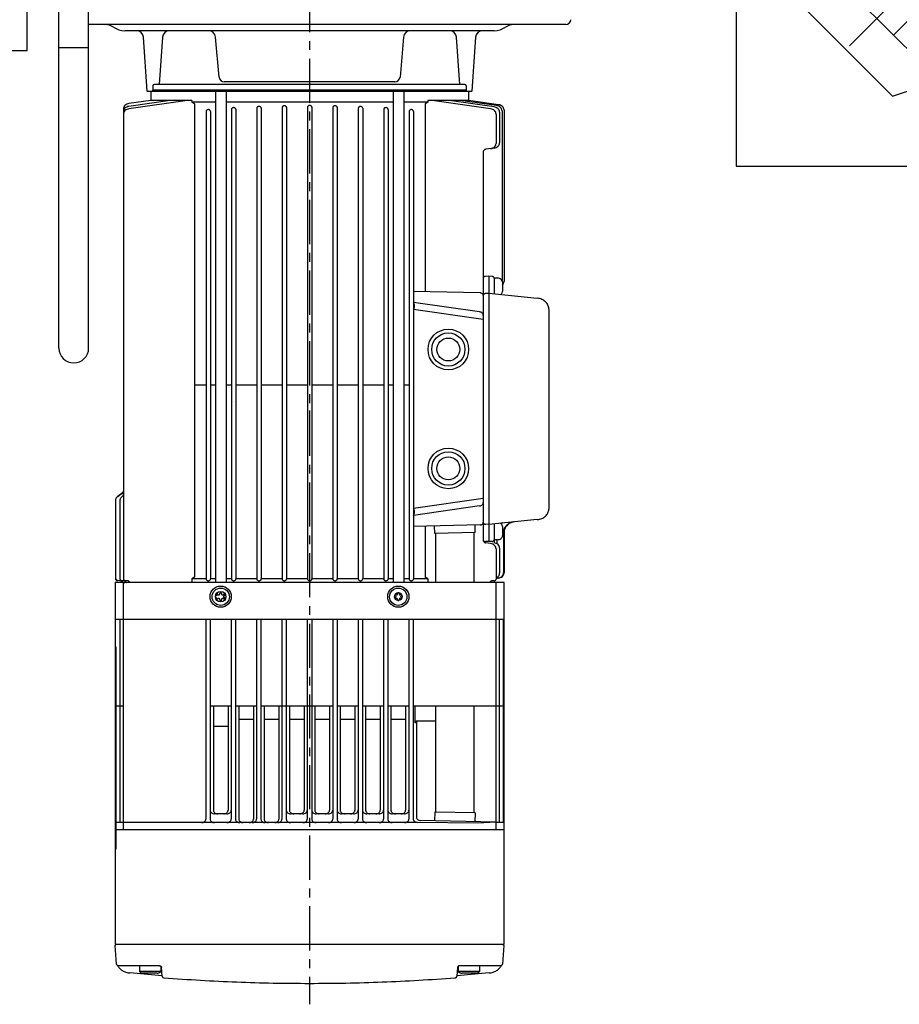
# Model space of a CAD drawing. Extents: x -940 to 22840, y -452 to 16368.
# Tile 10 of 50: x 6206 to 6705, y 11520 to 12078. Entities that reach past the tile are written whole.
import ezdxf

# ---------------------------------------------------------------- set-up
doc = ezdxf.new("R2010")
doc.units = 0
doc.header["$LTSCALE"] = 20
doc.linetypes.add('CENTER', pattern=[2, 1.25, -0.25, 0.25, -0.25])
doc.linetypes.add('CENTER4', pattern=[5, 3.125, -0.625, 0.625, -0.625])
doc.layers.get('0').update_dxf_attribs({"linetype": 'CONTINUOUS'})
for name, color, linetype in [('CENTER', 7, 'CENTER'), ('GRUNDFOS', 5, 'CONTINUOUS'), ('WL5502--', 4, 'CONTINUOUS'), ('WL561---', 4, 'CONTINUOUS'), ('WM541---', 1, 'CONTINUOUS')]:
    doc.layers.add(name, color=color, linetype=linetype)

# ---------------------------------------------------------------- blocks, each defined once
blk = doc.blocks.new('TAAF010L')
at = {"color": 0, "linetype": 'CONTINUOUS'}
for p, q in [((-142.5, 216), (-142.5, 240)), ((-142.5, 240), (142.5, 240)), ((-106, 243), (-106, 240)), ((106, 243), (-106, 243)), ((106, 243), (106, 240)), ((142.5, 216), (142.5, 240)), ((-142.5, 216), (142.5, 216)), ((-90, -206), (-90, 206)), ((90, 103.52), (90, 206)), ((-105.36, 185.5), (-105.36, 195.5)), ((-105.36, 195.5), (-90, 195.5)), ((-105.36, 192.5), (-90, 192.5)), ((-105.36, 188.5), (-90, 188.5)), ((-105.36, 185.5), (-90, 185.5)), ((231.97, 164), (205.45, 155.16)), ((285, 110.97), (231.97, 164)), ((15.23, -120.72), (-88.16, 160.59)), ((276.16, 84.45), (205.45, 155.16)), ((165.5, 63.59), (231.26, 129.35)), ((90.19, 110.61), (104.33, 124.76)), ((245.76, -16.67), (104.33, 124.76)), ((231.61, -30.81), (90.19, 110.61)), ((184.59, 44.5), (250.35, 110.26)), ((285, 110.97), (276.16, 84.45)), ((90, 103.52), (83.26, 59.44)), ((95.12, 101.4), (97.26, 103.54)), ((-55.59, 51.41), (-81.21, 25.79)), ((83.39, 49.58), (118.89, -129.39)), ((231.61, -30.81), (245.76, -16.67)), ((98.79, -149.49), (224.54, -23.74)), ((0, -146.59), (-11.54, -170.24)), ((0, -146.59), (11.54, -170.24)), ((90, -170.71), (41.74, -149.11)), ((-5.62, -170.24), (-11.54, -170.24)), ((-5.62, -193.27), (-5.62, -170.24)), ((5.62, -193.27), (5.62, -170.24)), ((11.54, -170.24), (5.62, -170.24)), ((90, -206), (90, -170.71)), ((-105.36, -185.5), (-90, -185.5)), ((-105.36, -195.5), (-105.36, -185.5)), ((-105.36, -188.5), (-90, -188.5)), ((-105.36, -192.5), (-90, -192.5)), ((5.62, -193.27), (-5.62, -193.27)), ((-105.36, -195.5), (-90, -195.5)), ((-142.5, -216), (142.5, -216)), ((-142.5, -240), (-142.5, -216)), ((142.5, -240), (142.5, -216)), ((-142.5, -240), (142.5, -240)), ((-106, -243), (-106, -240)), ((106, -243), (-106, -243)), ((106, -243), (106, -240))]:
    blk.add_line(p, q, dxfattribs=at)
at = {"color": 1, "linetype": 'CENTER4'}
for p, q in [((0, -243), (0, 243)), ((0, -121), (258.48, 137.48))]:
    blk.add_line(p, q, dxfattribs=at)
at = {"color": 0, "linetype": 'CONTINUOUS'}
for centre, radius, start, end in [((-100, 206), 10, 0, 90), ((100, 206), 10, 90, 180), ((-60, 170.94), 30, 180, 200.1795), ((93, 103.52), 3, 180, 315), ((112.91, 54.91), 30, 171.3016, 190.2348), ((-52.06, 47.87), 5, 20.1795, 135), ((-60, 4.57), 30, 135, 180), ((62.16, -103.47), 50, 200.1795, 245.8919), ((120, -170.71), 30, 135, 180), ((-100, -206), 10, 270, 0), ((100, -206), 10, 180, 270)]:
    blk.add_arc(centre, radius, start, end, dxfattribs=at)

msp = doc.modelspace()

# ---------------------------------------------------------------- linework, layer by layer
at = {"color": 4, "linetype": 'CONTINUOUS'}
for p, q in [((6210.73, 12060.2), (6210.73, 12126.2)), ((6202.23, 12060.2), (6210.73, 12060.2))]:
    msp.add_line(p, q, dxfattribs=at)
at = {"layer": 'CENTER', "color": 4, "linetype": 'CENTER'}
msp.add_line((6370.59, 12175.5), (6370.59, 11519.98), dxfattribs=at)
at = {"layer": 'GRUNDFOS', "color": 4, "linetype": 'CONTINUOUS'}
for p, q in [((6254.95, 12074.85), (6245.53, 12074.85)), ((6515.66, 12074.85), (6254.95, 12074.85)), ((6272.55, 12071.35), (6265.94, 12071.35)), ((6475.24, 12071.35), (6272.55, 12071.35)), ((6278.67, 12037.17), (6276.54, 12067.63)), ((6287.38, 12067.63), (6285.51, 12040.85)), ((6313.38, 12071.35), (6291.37, 12071.35)), ((6319.35, 12045.09), (6317.37, 12067.7)), ((6423.8, 12067.7), (6421.83, 12045.09)), ((6449.8, 12071.35), (6427.79, 12071.35)), ((6455.67, 12040.85), (6453.79, 12067.63)), ((6464.63, 12067.63), (6462.5, 12037.17)), ((6281.84, 12040.05), (6281.84, 12037.65)), ((6370.59, 12040.85), (6282.62, 12040.85)), ((6370.59, 12042.35), (6322.34, 12042.35)), ((6418.84, 12042.35), (6370.59, 12042.35)), ((6458.55, 12040.85), (6370.59, 12040.85)), ((6459.33, 12040.05), (6459.33, 12037.65)), ((6370.59, 12036.85), (6278.72, 12036.85)), ((6317.27, 12036.85), (6279.97, 12036.85)), ((6280.74, 12036.85), (6280.74, 12031.85)), ((6281.84, 12037.65), (6281.38, 12036.85)), ((6370.59, 12037.65), (6281.82, 12037.65)), ((6317.27, 12036.85), (6317.27, 11758.85)), ((6417.87, 12036.85), (6323.45, 12036.85)), ((6323.45, 12036.85), (6323.45, 11892.05)), ((6459.35, 12037.65), (6370.59, 12037.65)), ((6462.45, 12036.85), (6370.59, 12036.85)), ((6417.88, 12036.85), (6417.88, 11758.85)), ((6462.1, 12036.85), (6424.05, 12036.85)), ((6424.06, 12036.85), (6424.06, 11758.85)), ((6459.8, 12036.85), (6459.33, 12037.65)), ((6460.7, 12036.85), (6460.7, 12031.85)), ((6301.49, 12031.85), (6268.28, 12027.11)), ((6291.74, 12031.85), (6268.28, 12028.5)), ((6280.74, 12031.85), (6268.28, 12030.07)), ((6303.9, 12031.85), (6280.74, 12031.85)), ((6302.75, 12031.85), (6301.49, 12031.85)), ((6303.9, 12031.85), (6303.9, 12030.88)), ((6305.37, 12030.01), (6303.9, 12030.88)), ((6317.27, 12030.88), (6303.9, 12030.88)), ((6305.37, 12030.01), (6305.37, 11761.89)), ((6417.87, 12030.88), (6323.45, 12030.88)), ((6343.22, 12027.62), (6343.22, 11760.85)), ((6355.12, 12027.82), (6355.12, 11760.85)), ((6357.59, 12028.02), (6357.59, 11760.85)), ((6369.48, 12027.95), (6369.48, 11760.85)), ((6371.95, 12028.11), (6371.95, 11760.85)), ((6383.85, 12027.82), (6383.85, 11760.85)), ((6386.32, 12027.96), (6386.32, 11760.85)), ((6400.69, 12027.51), (6400.69, 11760.85)), ((6431.82, 12030.88), (6424.05, 12030.88)), ((6437.53, 12030.88), (6430.45, 12030.88)), ((6437.53, 12030.88), (6436.07, 12030.01)), ((6436.07, 12030.01), (6436.07, 11923.51)), ((6437.53, 12031.85), (6437.53, 12030.88)), ((6460.7, 12031.85), (6437.53, 12031.85)), ((6439.95, 12031.85), (6438.69, 12031.85)), ((6473.16, 12027.11), (6439.95, 12031.85)), ((6475.13, 12028.22), (6449.7, 12031.85)), ((6476.53, 12028.91), (6455.98, 12031.85)), ((6477.65, 12029.43), (6460.7, 12031.85)), ((6265.22, 12027.04), (6265.22, 11760.8)), ((6312.01, 12025.63), (6312.01, 11760.85)), ((6314.48, 12025.61), (6314.48, 11760.85)), ((6326.38, 12026.74), (6326.38, 11760.85)), ((6328.85, 12027.01), (6328.85, 11760.85)), ((6340.75, 12027.43), (6340.75, 11760.85)), ((6398.22, 12027.43), (6398.22, 11760.85)), ((6412.59, 12026.74), (6412.59, 11760.85)), ((6415.06, 12026.7), (6415.06, 11760.85)), ((6426.96, 12025.63), (6426.96, 11760.85)), ((6429.43, 12025.62), (6429.43, 11760.85)), ((6476.22, 12024.15), (6476.22, 12007.53)), ((6478.2, 12025.26), (6478.2, 12007.81)), ((6479.6, 12025.96), (6479.6, 11929.86)), ((6480.72, 12026.47), (6480.72, 11929.29)), ((6468.98, 12002.72), (6468.98, 11970.08)), ((6475.13, 12004.86), (6470.51, 12004.2)), ((6468.98, 11970.08), (6468.98, 11879.88)), ((6472.07, 11932.26), (6470.18, 11932.22)), ((6472.07, 11932.26), (6472.07, 11782.03)), ((6473.95, 11932.22), (6472.07, 11932.26)), ((6475.16, 11931.22), (6475.16, 11922.26)), ((6475.84, 11931.21), (6475.16, 11930.81)), ((6477.01, 11931.21), (6475.84, 11931.21)), ((6479.85, 11928.91), (6479.85, 11925.56)), ((6467.17, 11922.85), (6429.43, 11923.65)), ((6472.07, 11922.5), (6469.98, 11922.46)), ((6499.54, 11919.77), (6472.07, 11922.5)), ((6479.85, 11925.56), (6479.85, 11923.71)), ((6466.93, 11912.1), (6429.43, 11917.46)), ((6265.21, 11912.15), (6265.21, 11863.28)), ((6468.98, 11907.81), (6429.43, 11913.45)), ((6506.06, 11913.88), (6506.06, 11800.41)), ((6468.98, 11904.22), (6468.98, 11782.74)), ((6323.45, 11892.05), (6323.45, 11758.85)), ((6468.98, 11892.6), (6468.98, 11891.44)), ((6312.01, 11870.55), (6305.37, 11870.55)), ((6317.27, 11870.55), (6314.48, 11870.55)), ((6326.38, 11870.55), (6323.45, 11870.55)), ((6340.75, 11870.55), (6328.85, 11870.55)), ((6355.11, 11870.55), (6343.22, 11870.55)), ((6369.48, 11870.55), (6357.58, 11870.55)), ((6383.85, 11870.55), (6371.95, 11870.55)), ((6398.22, 11870.55), (6386.32, 11870.55)), ((6412.59, 11870.55), (6400.69, 11870.55)), ((6417.87, 11870.55), (6415.06, 11870.55)), ((6426.95, 11870.55), (6424.05, 11870.55)), ((6343.22, 11862.67), (6343.22, 11862.67)), ((6371.95, 11862.67), (6371.95, 11862.67)), ((6383.85, 11862.84), (6383.85, 11859.51)), ((6383.85, 11862.67), (6383.85, 11862.67)), ((6386.32, 11862.84), (6386.32, 11859.51)), ((6412.59, 11862.67), (6412.59, 11862.67)), ((6328.85, 11860.03), (6328.85, 11860.03)), ((6328.85, 11860.03), (6328.85, 11859.35)), ((6340.75, 11860.03), (6340.75, 11859.35)), ((6343.22, 11860.03), (6343.22, 11859.35)), ((6355.11, 11860.03), (6355.11, 11859.35)), ((6357.58, 11860.03), (6357.58, 11859.35)), ((6369.48, 11860.03), (6369.48, 11859.35)), ((6370.59, 11856.35), (6370.59, 11842.35)), ((6371.95, 11860.03), (6371.95, 11859.35)), ((6383.85, 11860.03), (6383.85, 11859.85)), ((6383.85, 11859.85), (6383.85, 11859.35)), ((6386.32, 11860.03), (6386.32, 11859.85)), ((6386.32, 11859.85), (6386.32, 11859.35)), ((6398.22, 11860.03), (6398.22, 11859.85)), ((6398.22, 11860.03), (6398.22, 11860.03)), ((6398.22, 11859.85), (6398.22, 11859.35)), ((6400.69, 11860.03), (6400.69, 11859.85)), ((6400.69, 11859.85), (6400.69, 11859.35)), ((6412.59, 11860.03), (6412.59, 11860.03)), ((6412.59, 11860.03), (6412.59, 11859.35)), ((6260.72, 11805.3), (6260.72, 11760.9)), ((6264.85, 11809.89), (6261.8, 11807.43)), ((6264.85, 11809.67), (6262.08, 11807.43)), ((6263.24, 11805.3), (6263.24, 11760.85)), ((6264.85, 11807.85), (6264.33, 11807.43)), ((6400.69, 11808.84), (6400.69, 11808.67)), ((6468.98, 11806.48), (6429.43, 11800.84)), ((6466.93, 11802.19), (6429.43, 11796.83)), ((6468.98, 11803.88), (6468.98, 11786.57)), ((6499.54, 11794.52), (6472.07, 11791.79)), ((6467.17, 11791.44), (6429.43, 11790.64)), ((6436.07, 11790.78), (6436.07, 11761.89)), ((6441.46, 11786.62), (6441.32, 11790.89)), ((6464.44, 11787.13), (6464.3, 11791.38)), ((6472.07, 11791.79), (6470.38, 11791.82)), ((6475.16, 11792.09), (6475.16, 11781.31)), ((6479.85, 11790.58), (6479.85, 11787.23)), ((6464.44, 11787.13), (6441.46, 11786.62)), ((6441.96, 11786.63), (6441.96, 11758.85)), ((6463.59, 11787.11), (6463.59, 11758.85)), ((6475.84, 11783.08), (6475.16, 11783.48)), ((6477.01, 11783.08), (6475.84, 11783.08)), ((6476.71, 11783.09), (6476.71, 11780.77)), ((6479.85, 11787.23), (6479.85, 11785.38)), ((6480.44, 11787.37), (6480.44, 11764.32)), ((6480.72, 11787.4), (6480.72, 11764.35)), ((6472.07, 11782.03), (6470.18, 11782.07)), ((6473.16, 11780.88), (6470.51, 11781.26)), ((6473.95, 11782.07), (6472.07, 11782.03)), ((6476.22, 11777.93), (6476.22, 11769.43)), ((6476.22, 11777.93), (6476.22, 11760.9)), ((6478.2, 11778.36), (6478.2, 11764.1)), ((6476.22, 11769.43), (6476.22, 11760.8)), ((6267.56, 11759.78), (6261.92, 11759.9)), ((6263.22, 11759.87), (6261.92, 11759.9)), ((6305.37, 11761.89), (6303.9, 11761.01)), ((6303.9, 11761.01), (6303.9, 11758.85)), ((6312.01, 11761.01), (6303.9, 11761.01)), ((6317.27, 11761.01), (6314.48, 11761.01)), ((6326.38, 11761.01), (6323.45, 11761.01)), ((6340.75, 11761.01), (6328.85, 11761.01)), ((6355.12, 11761.01), (6343.22, 11761.01)), ((6369.48, 11761.01), (6357.59, 11761.01)), ((6383.85, 11761.01), (6371.95, 11761.01)), ((6398.22, 11761.01), (6386.32, 11761.01)), ((6412.59, 11761.01), (6400.69, 11761.01)), ((6417.88, 11761.01), (6415.06, 11761.01)), ((6426.96, 11761.01), (6424.06, 11761.01)), ((6437.53, 11761.01), (6429.43, 11761.01)), ((6437.53, 11761.01), (6436.07, 11761.89)), ((6437.53, 11761.01), (6437.53, 11760.05)), ((6437.53, 11761.01), (6437.53, 11760.05)), ((6437.53, 11761.01), (6437.53, 11758.74)), ((6477.46, 11761.32), (6476.22, 11761.2)), ((6260.59, 11758.85), (6260.59, 11618.85)), ((6480.59, 11758.85), (6260.59, 11758.85)), ((6370.66, 11758.85), (6260.66, 11758.85)), ((6370.72, 11758.85), (6260.72, 11758.85)), ((6265.08, 11758.85), (6265.08, 11618.85)), ((6265.57, 11758.82), (6265.33, 11758.83)), ((6480.72, 11758.85), (6370.72, 11758.85)), ((6475.02, 11759.8), (6473.88, 11759.78)), ((6476.09, 11758.85), (6476.09, 11618.85)), ((6480.59, 11758.85), (6480.59, 11618.85)), ((6480.59, 11737.85), (6260.59, 11737.85)), ((6263.11, 11737.85), (6263.11, 11623.35)), ((6311.88, 11737.85), (6311.88, 11624.85)), ((6314.35, 11737.85), (6314.35, 11624.85)), ((6326.25, 11737.85), (6326.25, 11624.85)), ((6328.72, 11737.85), (6328.72, 11624.85)), ((6340.62, 11737.85), (6340.62, 11624.85)), ((6343.09, 11737.85), (6343.09, 11624.85)), ((6354.98, 11737.85), (6354.98, 11624.85)), ((6357.46, 11737.85), (6357.46, 11624.85)), ((6369.35, 11737.85), (6369.35, 11624.85)), ((6371.82, 11737.85), (6371.82, 11624.85)), ((6383.72, 11737.85), (6383.72, 11624.85)), ((6386.19, 11737.85), (6386.19, 11624.85)), ((6398.09, 11737.85), (6398.09, 11624.85)), ((6400.56, 11737.85), (6400.56, 11624.85)), ((6412.46, 11737.85), (6412.46, 11624.85)), ((6414.93, 11737.85), (6414.93, 11624.85)), ((6426.82, 11737.85), (6426.82, 11624.85)), ((6429.3, 11737.85), (6429.3, 11625.03)), ((6478.06, 11737.85), (6478.06, 11622.85)), ((6480.31, 11737.85), (6480.31, 11622.85)), ((6260.87, 11722.35), (6260.87, 11607.85)), ((6265.08, 11688.85), (6260.59, 11688.85)), ((6326.25, 11688.85), (6314.35, 11688.85)), ((6316.14, 11688.85), (6316.14, 11629.85)), ((6324.46, 11688.85), (6324.46, 11629.85)), ((6340.62, 11688.85), (6328.72, 11688.85)), ((6330.51, 11688.85), (6330.51, 11624.85)), ((6338.82, 11688.85), (6338.82, 11624.85)), ((6354.98, 11688.85), (6343.09, 11688.85)), ((6344.88, 11688.85), (6344.88, 11624.85)), ((6361.45, 11688.74), (6352.18, 11688.74)), ((6353.19, 11688.85), (6353.19, 11624.85)), ((6369.35, 11688.85), (6357.46, 11688.85)), ((6359.25, 11688.85), (6359.25, 11629.85)), ((6379.99, 11688.74), (6361.45, 11688.74)), ((6379.99, 11688.74), (6361.45, 11688.74)), ((6367.56, 11688.85), (6367.56, 11629.85)), ((6383.72, 11688.85), (6371.82, 11688.85)), ((6373.62, 11688.85), (6373.62, 11629.85)), ((6381.93, 11688.85), (6381.93, 11629.85)), ((6398.09, 11688.85), (6386.19, 11688.85)), ((6387.98, 11688.85), (6387.98, 11629.85)), ((6396.3, 11688.85), (6396.3, 11629.85)), ((6412.46, 11688.85), (6400.56, 11688.85)), ((6402.35, 11688.85), (6402.35, 11629.85)), ((6410.66, 11688.85), (6410.66, 11629.85)), ((6426.82, 11688.85), (6414.93, 11688.85)), ((6416.72, 11688.85), (6416.72, 11629.85)), ((6425.03, 11688.85), (6425.03, 11629.85)), ((6480.59, 11688.85), (6429.3, 11688.85)), ((6430.14, 11688.85), (6430.14, 11679.35)), ((6441.96, 11688.85), (6441.96, 11628.83)), ((6463.59, 11688.85), (6463.59, 11628.35)), ((6324.46, 11677.35), (6316.14, 11677.35)), ((6338.82, 11681.35), (6330.51, 11681.35)), ((6353.19, 11681.35), (6344.88, 11681.35)), ((6367.56, 11681.35), (6359.25, 11681.35)), ((6381.93, 11681.35), (6373.62, 11681.35)), ((6396.3, 11681.35), (6387.98, 11681.35)), ((6410.66, 11681.35), (6402.35, 11681.35)), ((6425.03, 11681.35), (6416.72, 11681.35)), ((6431.09, 11679.35), (6430.14, 11679.35)), ((6431.09, 11679.35), (6431.09, 11626.01)), ((6441.96, 11680.35), (6431.38, 11680.35)), ((6323.78, 11627.85), (6316.82, 11627.85)), ((6366.88, 11627.85), (6359.93, 11627.85)), ((6381.25, 11627.85), (6374.3, 11627.85)), ((6395.62, 11627.85), (6388.66, 11627.85)), ((6409.98, 11627.85), (6403.03, 11627.85)), ((6424.35, 11627.85), (6417.4, 11627.85)), ((6441.46, 11628.84), (6441.3, 11623.84)), ((6464.44, 11628.33), (6441.46, 11628.84)), ((6464.44, 11628.33), (6464.28, 11623.33)), ((6424.35, 11622.85), (6260.59, 11622.85)), ((6431.72, 11623.03), (6424.35, 11622.85)), ((6465.97, 11622.5), (6431.72, 11623.03)), ((6476.09, 11623.07), (6433.49, 11624.01)), ((6476.09, 11623.07), (6465.97, 11622.5)), ((6480.59, 11622.85), (6476.09, 11622.85)), ((6260.59, 11618.85), (6260.59, 11553.85)), ((6480.59, 11618.85), (6260.59, 11618.85)), ((6480.59, 11618.85), (6260.59, 11618.85)), ((6480.59, 11618.85), (6480.59, 11553.85)), ((6260.59, 11603.81), (6260.59, 11580.31)), ((6480.59, 11553.85), (6260.59, 11553.85)), ((6480.59, 11553.85), (6260.59, 11553.85)), ((6261.3, 11542.79), (6260.62, 11553.35)), ((6480.55, 11553.35), (6479.87, 11542.79)), ((6285.56, 11541.85), (6262.54, 11541.85)), ((6287.09, 11536.11), (6268.9, 11537.73)), ((6274.27, 11541.85), (6274.27, 11538.65)), ((6286.39, 11538.65), (6274.27, 11538.65)), ((6284.41, 11537.65), (6276.25, 11537.65)), ((6286.39, 11541.59), (6286.39, 11538.65)), ((6287.1, 11535.97), (6286.78, 11540.9)), ((6454.39, 11540.9), (6454.07, 11535.97)), ((6472.28, 11537.73), (6454.08, 11536.11)), ((6454.79, 11541.58), (6454.79, 11538.65)), ((6466.9, 11538.65), (6454.79, 11538.65)), ((6478.64, 11541.85), (6455.62, 11541.85)), ((6464.92, 11537.65), (6456.76, 11537.65)), ((6466.9, 11541.85), (6466.9, 11538.65))]:
    msp.add_line(p, q, dxfattribs=at)
for points in [[(6268.28, 12030.07, 0.07465), (6267.07, 12029.71, 0.083594), (6266.08, 12029.04, 0.094646), (6265.44, 12028.14, 0.107128), (6265.21, 12027.11)], [(6268.28, 12028.5, 0.07465), (6267.07, 12028.14, 0.083594), (6266.08, 12027.47, 0.094646), (6265.44, 12026.57, 0.107128), (6265.21, 12025.55)], [(6328.85, 12026.78, 0.120324), (6328.75, 12027.16, 0.105889), (6328.49, 12027.49, 0.088298), (6328.09, 12027.71, 0.08198), (6327.61, 12027.78, 0.080059), (6327.14, 12027.71, 0.090623), (6326.74, 12027.49, 0.103557), (6326.47, 12027.16, 0.120324), (6326.38, 12026.78)], [(6343.22, 12027.48, 0.120324), (6343.12, 12027.86, 0.105889), (6342.86, 12028.18, 0.088298), (6342.45, 12028.4, 0.08198), (6341.98, 12028.48, 0.080059), (6341.51, 12028.4, 0.090623), (6341.11, 12028.18, 0.103557), (6340.84, 12027.86, 0.120324), (6340.75, 12027.48)], [(6357.58, 12027.87, 0.120324), (6357.49, 12028.25, 0.105889), (6357.22, 12028.57, 0.088298), (6356.82, 12028.79, 0.08198), (6356.35, 12028.87, 0.080059), (6355.88, 12028.79, 0.090623), (6355.48, 12028.57, 0.103557), (6355.21, 12028.25, 0.120324), (6355.11, 12027.87)], [(6371.95, 12027.99, 0.120324), (6371.86, 12028.37, 0.105889), (6371.59, 12028.7, 0.088298), (6371.19, 12028.91, 0.08198), (6370.72, 12028.99, 0.080059), (6370.24, 12028.91, 0.090623), (6369.84, 12028.7, 0.103557), (6369.58, 12028.37, 0.120324), (6369.48, 12027.99)], [(6386.32, 12027.87, 0.120324), (6386.23, 12028.25, 0.105889), (6385.96, 12028.57, 0.088298), (6385.56, 12028.79, 0.08198), (6385.09, 12028.87, 0.080059), (6384.61, 12028.79, 0.090623), (6384.21, 12028.57, 0.103557), (6383.94, 12028.25, 0.120324), (6383.85, 12027.87)], [(6400.69, 12027.48, 0.120324), (6400.59, 12027.86, 0.105889), (6400.33, 12028.18, 0.088298), (6399.93, 12028.4, 0.08198), (6399.45, 12028.48, 0.080059), (6398.98, 12028.4, 0.090623), (6398.58, 12028.18, 0.103557), (6398.31, 12027.86, 0.120324), (6398.22, 12027.48)], [(6415.06, 12026.78, 0.120324), (6414.96, 12027.16, 0.105889), (6414.69, 12027.49, 0.088298), (6414.29, 12027.71, 0.08198), (6413.82, 12027.78, 0.080059), (6413.35, 12027.71, 0.090623), (6412.95, 12027.49, 0.103557), (6412.68, 12027.16, 0.120324), (6412.59, 12026.78)], [(6478.2, 12025.26, 0.107128), (6477.97, 12026.29, 0.096367), (6477.33, 12027.19, 0.081876), (6476.34, 12027.86, 0.07465), (6475.13, 12028.22)], [(6479.6, 12025.96, 0.107128), (6479.38, 12026.99, 0.096367), (6478.73, 12027.89, 0.081876), (6477.74, 12028.56, 0.07465), (6476.53, 12028.91)], [(6480.72, 12026.47, 0.107128), (6480.49, 12027.5, 0.096367), (6479.85, 12028.4, 0.081876), (6478.86, 12029.07, 0.07465), (6477.65, 12029.43)], [(6268.28, 12027.11, 0.07465), (6267.07, 12026.75, 0.083594), (6266.08, 12026.08, 0.094646), (6265.44, 12025.18, 0.107128), (6265.21, 12024.15)], [(6314.48, 12025.67, 0.120324), (6314.39, 12026.05, 0.105889), (6314.12, 12026.38, 0.088298), (6313.72, 12026.6, 0.08198), (6313.25, 12026.67, 0.080059), (6312.77, 12026.6, 0.090623), (6312.37, 12026.38, 0.103557), (6312.1, 12026.05, 0.120324), (6312.01, 12025.67)], [(6429.42, 12025.67, 0.120324), (6429.33, 12026.05, 0.105889), (6429.06, 12026.38, 0.088298), (6428.66, 12026.6, 0.08198), (6428.19, 12026.67, 0.080059), (6427.72, 12026.6, 0.090623), (6427.32, 12026.38, 0.103557), (6427.05, 12026.05, 0.120324), (6426.95, 12025.67)], [(6476.22, 12024.15, 0.107128), (6476, 12025.18, 0.096367), (6475.35, 12026.08, 0.081876), (6474.37, 12026.75, 0.07465), (6473.16, 12027.11)], [(6473.16, 12004.58, 0.07465), (6474.37, 12004.93, 0.083594), (6475.35, 12005.6, 0.094646), (6476, 12006.5, 0.107128), (6476.22, 12007.53)], [(6475.13, 12004.86, 0.07465), (6476.34, 12005.21, 0.083594), (6477.33, 12005.88, 0.094646), (6477.97, 12006.79, 0.107128), (6478.2, 12007.81)], [(6470.51, 12004.2, 0.07465), (6469.9, 12004.02, 0.083594), (6469.41, 12003.69, 0.094646), (6469.09, 12003.23, 0.107128), (6468.98, 12002.72)], [(6470.18, 11932.22, 0.080826), (6469.72, 11932.13, 0.089582), (6469.33, 11931.92, 0.102262), (6469.07, 11931.6, 0.118348), (6468.98, 11931.22)], [(6475.16, 11931.22, 0.118348), (6475.07, 11931.6, 0.104496), (6474.81, 11931.92, 0.087354), (6474.42, 11932.13, 0.080826), (6473.95, 11932.22)], [(6479.85, 11928.91, 0.120324), (6479.64, 11929.79, 0.105889), (6479.02, 11930.54, 0.088298), (6478.1, 11931.04, 0.08198), (6477.01, 11931.21)], [(6479.85, 11928.91, 0.120324), (6479.64, 11929.79, 0.105889), (6479.02, 11930.54, 0.088298), (6478.1, 11931.04, 0.08198), (6477.01, 11931.21)], [(6479.85, 11927.45, 0.096266), (6480.5, 11928.35, 0.106991), (6480.72, 11929.37)], [(6479.85, 11927.71, 0.081297), (6480.29, 11928.49, 0.08763), (6480.44, 11929.33)], [(6468.98, 11921.35, 0.118348), (6468.84, 11921.91, 0.104496), (6468.45, 11922.4, 0.087354), (6467.87, 11922.72, 0.080826), (6467.17, 11922.85)], [(6468.98, 11921.35, 0.118348), (6468.84, 11921.91, 0.104496), (6468.45, 11922.4, 0.087354), (6467.87, 11922.72, 0.080826), (6467.17, 11922.85)], [(6469.98, 11922.46, 0.074108), (6469.58, 11922.34, 0.083034), (6469.26, 11922.11, 0.093922), (6469.05, 11921.82, 0.106097), (6468.98, 11921.48)], [(6478.68, 11921.85, 0.057123), (6479.17, 11922.21, 0.063096), (6479.54, 11922.66, 0.068332), (6479.77, 11923.17, 0.07273), (6479.85, 11923.71)], [(6429.43, 11913.45, 0.071197), (6429.89, 11914.42, 0.075394), (6430.04, 11915.45, 0.074653), (6429.89, 11916.49, 0.071197), (6429.43, 11917.46)], [(6506.06, 11913.88, 0.055842), (6505.93, 11914.96, 0.054044), (6505.57, 11916.01, 0.050702), (6504.99, 11916.98, 0.047379), (6504.19, 11917.86, 0.043663), (6503.22, 11918.6, 0.040953), (6502.09, 11919.19, 0.038536), (6500.85, 11919.61, 0.037351), (6499.54, 11919.84)], [(6468.98, 11910.13, 0.107128), (6468.83, 11910.82, 0.096367), (6468.4, 11911.42, 0.081876), (6467.74, 11911.87, 0.07465), (6466.93, 11912.1)], [(6264.85, 11809.89, 0.105889), (6265.12, 11810.22, 0.120324), (6265.22, 11810.6)], [(6264.85, 11809.67, 0.105889), (6265.12, 11809.99, 0.120324), (6265.22, 11810.37)], [(6261.8, 11807.43, 0.050253), (6261.34, 11806.97, 0.054516), (6261, 11806.45, 0.05791), (6260.79, 11805.89, 0.060532), (6260.72, 11805.3)], [(6264.33, 11807.43, 0.050253), (6263.87, 11806.97, 0.054516), (6263.52, 11806.45, 0.05791), (6263.31, 11805.89, 0.060532), (6263.24, 11805.3)], [(6264.85, 11808.99, 0.105889), (6265.12, 11809.31, 0.120324), (6265.22, 11809.69)], [(6264.85, 11807.85, 0.105889), (6265.12, 11808.18, 0.120324), (6265.22, 11808.56)], [(6429.43, 11796.83, 0.071197), (6429.89, 11797.8, 0.075394), (6430.04, 11798.84, 0.074653), (6429.89, 11799.87, 0.071197), (6429.43, 11800.84)], [(6466.93, 11802.19, 0.07465), (6467.74, 11802.42, 0.083594), (6468.4, 11802.87, 0.094646), (6468.83, 11803.47, 0.107128), (6468.98, 11804.16)], [(6499.54, 11794.46, 0.037351), (6500.85, 11794.68, 0.038749), (6502.09, 11795.1, 0.040739), (6503.22, 11795.69, 0.043909), (6504.19, 11796.43, 0.047134), (6504.99, 11797.31, 0.050986), (6505.57, 11798.28, 0.05376), (6505.93, 11799.33, 0.055842), (6506.06, 11800.41)], [(6467.17, 11791.44, 0.080826), (6467.87, 11791.57, 0.089582), (6468.45, 11791.89, 0.102262), (6468.84, 11792.38, 0.118348), (6468.98, 11792.94)], [(6468.98, 11792.81, 0.13055), (6469.09, 11792.4, 0.112929), (6469.4, 11792.06, 0.093139), (6469.86, 11791.86, 0.088376), (6470.38, 11791.82)], [(6479.85, 11790.58, 0.072714), (6479.77, 11791.12, 0.068918), (6479.54, 11791.63, 0.062487), (6479.17, 11792.08, 0.057115), (6478.68, 11792.44)], [(6479.97, 11792.57, 0.03172), (6479.41, 11792.48, 0.032644), (6478.87, 11792.32)], [(6485.92, 11793.16, 0.071111), (6483.72, 11792.35, 0.079832), (6481.97, 11791.02, 0.043007), (6481.31, 11790.19, 0.046689), (6480.83, 11789.3, 0.048816), (6480.54, 11788.35, 0.050362), (6480.44, 11787.37)], [(6486.19, 11793.19, 0.071111), (6484, 11792.38, 0.079832), (6482.24, 11791.04, 0.043007), (6481.59, 11790.22, 0.046689), (6481.11, 11789.32, 0.048816), (6480.82, 11788.37, 0.050362), (6480.72, 11787.4)], [(6468.98, 11783.07, 0.118348), (6469.07, 11782.7, 0.104496), (6469.33, 11782.37, 0.087354), (6469.72, 11782.16, 0.080826), (6470.18, 11782.07)], [(6468.98, 11782.74, 0.107128), (6469.09, 11782.23, 0.096367), (6469.41, 11781.77, 0.081876), (6469.9, 11781.44, 0.07465), (6470.51, 11781.26)], [(6473.95, 11782.07, 0.080826), (6474.42, 11782.16, 0.089582), (6474.81, 11782.37, 0.102262), (6475.07, 11782.7, 0.118348), (6475.16, 11783.07)], [(6477.01, 11783.08, 0.08198), (6478.1, 11783.26, 0.090623), (6479.02, 11783.75, 0.103557), (6479.64, 11784.5, 0.120324), (6479.85, 11785.38)], [(6476.22, 11777.93, 0.107128), (6476, 11778.95, 0.096367), (6475.36, 11779.86, 0.081876), (6474.37, 11780.53, 0.07465), (6473.16, 11780.88)], [(6478.2, 11778.36, 0.106793), (6477.98, 11779.38, 0.096119), (6477.34, 11780.29, 0.081709), (6476.36, 11780.96, 0.074474), (6475.16, 11781.31)], [(6260.72, 11760.9, 0.118348), (6260.81, 11760.52, 0.104496), (6261.07, 11760.2, 0.087354), (6261.46, 11759.98, 0.080826), (6261.92, 11759.9)], [(6260.72, 11760.9, 0.118348), (6260.81, 11760.52, 0.104496), (6261.07, 11760.2, 0.087354), (6261.46, 11759.98, 0.080826), (6261.92, 11759.9)], [(6261, 11760.89, 0.118348), (6261.09, 11760.52, 0.104496), (6261.35, 11760.2, 0.087354), (6261.74, 11759.98, 0.080826), (6262.2, 11759.89)], [(6264.28, 11759.35, 0.133574), (6263.84, 11759.73, 0.112386), (6263.22, 11759.87)], [(6263.24, 11760.85, 0.118348), (6263.33, 11760.47, 0.104496), (6263.59, 11760.15, 0.087354), (6263.98, 11759.93, 0.080826), (6264.44, 11759.85)], [(6264.58, 11759.34, 0.13354), (6264.14, 11759.72, 0.112362), (6263.52, 11759.87)], [(6264.96, 11759.3, 0.072925), (6264.77, 11759.52, 0.065067), (6264.52, 11759.7, 0.058524), (6264.21, 11759.81, 0.05612), (6263.88, 11759.86)], [(6265.22, 11760.8, 0.118348), (6265.31, 11760.43, 0.104496), (6265.57, 11760.11, 0.087354), (6265.96, 11759.89, 0.080826), (6266.42, 11759.8)], [(6312.01, 11760.85, 0.120324), (6312.11, 11760.46, 0.105889), (6312.37, 11760.14, 0.088298), (6312.77, 11759.92, 0.08198), (6313.25, 11759.85, 0.080059), (6313.72, 11759.92, 0.090623), (6314.12, 11760.14, 0.103557), (6314.39, 11760.46, 0.120324), (6314.48, 11760.85)], [(6326.38, 11760.85, 0.120324), (6326.47, 11760.46, 0.105889), (6326.74, 11760.14, 0.088298), (6327.14, 11759.92, 0.08198), (6327.61, 11759.85, 0.080059), (6328.09, 11759.92, 0.090623), (6328.49, 11760.14, 0.103557), (6328.76, 11760.46, 0.120324), (6328.85, 11760.85)], [(6340.75, 11760.85, 0.120324), (6340.84, 11760.46, 0.105889), (6341.11, 11760.14, 0.088298), (6341.51, 11759.92, 0.08198), (6341.98, 11759.85, 0.080059), (6342.46, 11759.92, 0.090623), (6342.86, 11760.14, 0.103557), (6343.12, 11760.46, 0.120324), (6343.22, 11760.85)], [(6355.12, 11760.85, 0.120324), (6355.21, 11760.46, 0.105889), (6355.48, 11760.14, 0.088298), (6355.88, 11759.92, 0.08198), (6356.35, 11759.85, 0.080059), (6356.82, 11759.92, 0.090623), (6357.22, 11760.14, 0.103557), (6357.49, 11760.46, 0.120324), (6357.59, 11760.85)], [(6369.48, 11760.85, 0.120324), (6369.58, 11760.46, 0.105889), (6369.85, 11760.14, 0.088298), (6370.25, 11759.92, 0.08198), (6370.72, 11759.85, 0.080059), (6371.19, 11759.92, 0.090623), (6371.59, 11760.14, 0.103557), (6371.86, 11760.46, 0.120324), (6371.95, 11760.85)], [(6383.85, 11760.85, 0.120324), (6383.95, 11760.46, 0.105889), (6384.21, 11760.14, 0.088298), (6384.61, 11759.92, 0.08198), (6385.09, 11759.85, 0.080059), (6385.56, 11759.92, 0.090623), (6385.96, 11760.14, 0.103557), (6386.23, 11760.46, 0.120324), (6386.32, 11760.85)], [(6398.22, 11760.85, 0.120324), (6398.31, 11760.46, 0.105889), (6398.58, 11760.14, 0.088298), (6398.98, 11759.92, 0.08198), (6399.45, 11759.85, 0.080059), (6399.93, 11759.92, 0.090623), (6400.33, 11760.14, 0.103557), (6400.6, 11760.46, 0.120324), (6400.69, 11760.85)], [(6412.59, 11760.85, 0.120324), (6412.68, 11760.46, 0.105889), (6412.95, 11760.14, 0.088298), (6413.35, 11759.92, 0.08198), (6413.82, 11759.85, 0.080059), (6414.3, 11759.92, 0.090623), (6414.7, 11760.14, 0.103557), (6414.96, 11760.46, 0.120324), (6415.06, 11760.85)], [(6426.96, 11760.85, 0.120324), (6427.05, 11760.46, 0.105889), (6427.32, 11760.14, 0.088298), (6427.72, 11759.92, 0.08198), (6428.19, 11759.85, 0.080059), (6428.66, 11759.92, 0.090623), (6429.06, 11760.14, 0.103557), (6429.33, 11760.46, 0.120324), (6429.43, 11760.85)], [(6475.02, 11759.8, 0.080826), (6475.48, 11759.89, 0.089582), (6475.87, 11760.11, 0.102262), (6476.13, 11760.43, 0.118348), (6476.22, 11760.8)], [(6476.22, 11761.4, 0.062743), (6477.04, 11761.87, 0.070073), (6477.67, 11762.5, 0.077138), (6478.07, 11763.25, 0.083593), (6478.2, 11764.05)], [(6477.18, 11761.3, 0.076768), (6478.46, 11761.62, 0.085729), (6479.51, 11762.29, 0.097389), (6480.2, 11763.21, 0.111093), (6480.44, 11764.27)], [(6477.46, 11761.32, 0.076768), (6478.74, 11761.65, 0.085729), (6479.79, 11762.31, 0.097389), (6480.48, 11763.24, 0.111093), (6480.72, 11764.3)], [(6264.28, 11759.35, 0.133574), (6264.72, 11758.97, 0.112386), (6265.33, 11758.83)], [(6264.58, 11759.34, 0.127211), (6264.99, 11758.98, 0.107324), (6265.57, 11758.82)], [(6264.96, 11759.3, 0.134976), (6265.38, 11758.91, 0.112619), (6265.98, 11758.74)], [(6266.76, 11759.21, 0.078427), (6266.58, 11759.45, 0.069549), (6266.32, 11759.65, 0.061967), (6266, 11759.77, 0.059181), (6265.65, 11759.82)], [(6266.76, 11759.21, 0.085574), (6266.96, 11758.94, 0.075068), (6267.26, 11758.74)], [(6268.7, 11759.08, 0.087189), (6268.53, 11759.36, 0.076754), (6268.27, 11759.58, 0.067386), (6267.93, 11759.73, 0.063938), (6267.56, 11759.78)], [(6268.7, 11759.08, 0.056047), (6268.8, 11758.9, 0.051892), (6268.94, 11758.74)], [(6473.88, 11759.78, 0.083093), (6473.41, 11759.69, 0.092544), (6473.01, 11759.46, 0.106001), (6472.76, 11759.13, 0.122261), (6472.68, 11758.74)], [(6318.65, 11752.05, 0.090623), (6318.49, 11752.14, 0.08198), (6318.3, 11752.17, 0.080059), (6318.11, 11752.14, 0.090623), (6317.95, 11752.05, 0.103557), (6317.85, 11751.92, 0.120324), (6317.81, 11751.77, 0.117367), (6317.85, 11751.62, 0.105889), (6317.95, 11751.49, 0.059732), (6318.06, 11751.43, 0.055036), (6318.18, 11751.39)], [(6318.18, 11750.31, 0.08672), (6318, 11750.24, 0.100479), (6317.88, 11750.12, 0.113818), (6317.81, 11749.97, 0.122288), (6317.83, 11749.82, 0.108796), (6317.91, 11749.68, 0.095048), (6318.06, 11749.58, 0.08186), (6318.24, 11749.53, 0.081057), (6318.43, 11749.54, 0.054957), (6318.55, 11749.58, 0.059825), (6318.65, 11749.64)], [(6318.65, 11752.05, 0.075982), (6318.84, 11751.95, 0.069058), (6319.05, 11751.9, 0.06595), (6319.28, 11751.9, 0.070091), (6319.49, 11751.97, 0.076569), (6319.66, 11752.08, 0.089155), (6319.78, 11752.24, 0.09759), (6319.83, 11752.41, 0.101336), (6319.81, 11752.59)], [(6319.81, 11749.1, 0.101336), (6319.83, 11749.28, 0.099205), (6319.78, 11749.46, 0.087543), (6319.66, 11749.61, 0.077811), (6319.49, 11749.73, 0.068851), (6319.28, 11749.79, 0.06709), (6319.05, 11749.8, 0.067918), (6318.84, 11749.74, 0.075982), (6318.65, 11749.64)], [(6320.76, 11752.59, 0.122288), (6320.77, 11752.75, 0.116428), (6320.71, 11752.9, 0.097878), (6320.58, 11753.01, 0.08672), (6320.41, 11753.08, 0.07909), (6320.22, 11753.09, 0.083964), (6320.04, 11753.04, 0.09294), (6319.89, 11752.94, 0.111646), (6319.81, 11752.8, 0.078704), (6319.79, 11752.7, 0.078818), (6319.81, 11752.59)], [(6319.81, 11749.1, 0.122288), (6319.79, 11748.94, 0.116428), (6319.86, 11748.8, 0.097878), (6319.98, 11748.68, 0.08672), (6320.16, 11748.61, 0.07909), (6320.35, 11748.6, 0.083964), (6320.53, 11748.65, 0.09294), (6320.68, 11748.75, 0.111646), (6320.76, 11748.89, 0.078704), (6320.78, 11749, 0.078818), (6320.76, 11749.1)], [(6320.76, 11752.59, 0.101336), (6320.74, 11752.41, 0.099205), (6320.79, 11752.24, 0.087543), (6320.91, 11752.08, 0.077811), (6321.08, 11751.97, 0.068851), (6321.29, 11751.9, 0.06709), (6321.52, 11751.9, 0.067918), (6321.73, 11751.95, 0.075982), (6321.91, 11752.05)], [(6321.91, 11749.64, 0.075982), (6321.73, 11749.74, 0.069058), (6321.52, 11749.8, 0.06595), (6321.29, 11749.79, 0.070091), (6321.08, 11749.73, 0.076569), (6320.91, 11749.61, 0.089155), (6320.79, 11749.46, 0.09759), (6320.74, 11749.28, 0.101336), (6320.76, 11749.1)], [(6322.39, 11751.39, 0.071227), (6322.19, 11751.31, 0.079959), (6322.02, 11751.19, 0.089937), (6321.92, 11751.03, 0.10051), (6321.88, 11750.85, 0.098769), (6321.92, 11750.67, 0.09139), (6322.02, 11750.51, 0.078509), (6322.19, 11750.38, 0.071227), (6322.39, 11750.31)], [(6322.39, 11751.39, 0.08672), (6322.57, 11751.45, 0.100479), (6322.69, 11751.57, 0.113818), (6322.75, 11751.72, 0.122288), (6322.74, 11751.88, 0.108796), (6322.66, 11752.02, 0.095048), (6322.51, 11752.12, 0.08186), (6322.33, 11752.17, 0.081057), (6322.14, 11752.16, 0.054957), (6322.02, 11752.12, 0.059825), (6321.91, 11752.05)], [(6321.91, 11749.64, 0.090623), (6322.07, 11749.55, 0.08198), (6322.26, 11749.52, 0.080059), (6322.45, 11749.55, 0.090623), (6322.61, 11749.64, 0.103557), (6322.72, 11749.77, 0.120324), (6322.76, 11749.92, 0.117367), (6322.72, 11750.07, 0.105889), (6322.61, 11750.2, 0.059732), (6322.51, 11750.27, 0.055036), (6322.39, 11750.31)], [(6431.38, 11680.35, 0.08198), (6430.9, 11680.27, 0.090623), (6430.5, 11680.05, 0.103557), (6430.24, 11679.73, 0.120324), (6430.14, 11679.35)], [(6432.32, 11680.35, 0.08198), (6431.85, 11680.27, 0.090623), (6431.45, 11680.05, 0.103557), (6431.18, 11679.73, 0.120324), (6431.09, 11679.35)], [(6314.35, 11629.85, 0.120324), (6314.54, 11629.08, 0.105889), (6315.08, 11628.43, 0.088298), (6315.88, 11628, 0.08198), (6316.82, 11627.85)], [(6316.14, 11629.85, 0.120324), (6316.33, 11629.08, 0.105889), (6316.87, 11628.43, 0.088298), (6317.67, 11628, 0.08198), (6318.62, 11627.85)], [(6321.98, 11627.85, 0.08198), (6322.93, 11628, 0.090623), (6323.73, 11628.43, 0.103557), (6324.27, 11629.08, 0.120324), (6324.46, 11629.85)], [(6323.78, 11627.85, 0.08198), (6324.72, 11628, 0.090623), (6325.52, 11628.43, 0.103557), (6326.06, 11629.08, 0.120324), (6326.25, 11629.85)], [(6357.46, 11629.85, 0.120324), (6357.64, 11629.08, 0.105889), (6358.18, 11628.43, 0.088298), (6358.98, 11628, 0.08198), (6359.93, 11627.85)], [(6359.25, 11629.85, 0.120324), (6359.44, 11629.08, 0.105889), (6359.97, 11628.43, 0.088298), (6360.77, 11628, 0.08198), (6361.72, 11627.85)], [(6365.09, 11627.85, 0.08198), (6366.03, 11628, 0.090623), (6366.84, 11628.43, 0.103557), (6367.37, 11629.08, 0.120324), (6367.56, 11629.85)], [(6366.88, 11627.85, 0.08198), (6367.83, 11628, 0.090623), (6368.63, 11628.43, 0.103557), (6369.16, 11629.08, 0.120324), (6369.35, 11629.85)], [(6371.82, 11629.85, 0.120324), (6372.01, 11629.08, 0.105889), (6372.55, 11628.43, 0.088298), (6373.35, 11628, 0.08198), (6374.3, 11627.85)], [(6373.62, 11629.85, 0.120324), (6373.8, 11629.08, 0.105889), (6374.34, 11628.43, 0.088298), (6375.14, 11628, 0.08198), (6376.09, 11627.85)], [(6379.46, 11627.85, 0.08198), (6380.4, 11628, 0.090623), (6381.2, 11628.43, 0.103557), (6381.74, 11629.08, 0.120324), (6381.93, 11629.85)], [(6381.25, 11627.85, 0.08198), (6382.19, 11628, 0.090623), (6383, 11628.43, 0.103557), (6383.53, 11629.08, 0.120324), (6383.72, 11629.85)], [(6386.19, 11629.85, 0.120324), (6386.38, 11629.08, 0.105889), (6386.92, 11628.43, 0.088298), (6387.72, 11628, 0.08198), (6388.66, 11627.85)], [(6387.98, 11629.85, 0.120324), (6388.17, 11629.08, 0.105889), (6388.71, 11628.43, 0.088298), (6389.51, 11628, 0.08198), (6390.46, 11627.85)], [(6393.82, 11627.85, 0.08198), (6394.77, 11628, 0.090623), (6395.57, 11628.43, 0.103557), (6396.11, 11629.08, 0.120324), (6396.3, 11629.85)], [(6395.62, 11627.85, 0.08198), (6396.56, 11628, 0.090623), (6397.36, 11628.43, 0.103557), (6397.9, 11629.08, 0.120324), (6398.09, 11629.85)], [(6400.56, 11629.85, 0.120324), (6400.75, 11629.08, 0.105889), (6401.28, 11628.43, 0.088298), (6402.09, 11628, 0.08198), (6403.03, 11627.85)], [(6402.35, 11629.85, 0.120324), (6402.54, 11629.08, 0.105889), (6403.08, 11628.43, 0.088298), (6403.88, 11628, 0.08198), (6404.82, 11627.85)], [(6408.19, 11627.85, 0.08198), (6409.14, 11628, 0.090623), (6409.94, 11628.43, 0.103557), (6410.48, 11629.08, 0.120324), (6410.66, 11629.85)], [(6409.98, 11627.85, 0.08198), (6410.93, 11628, 0.090623), (6411.73, 11628.43, 0.103557), (6412.27, 11629.08, 0.120324), (6412.46, 11629.85)], [(6414.93, 11629.85, 0.120324), (6415.12, 11629.08, 0.105889), (6415.65, 11628.43, 0.088298), (6416.45, 11628, 0.08198), (6417.4, 11627.85)], [(6416.72, 11629.85, 0.120324), (6416.91, 11629.08, 0.105889), (6417.44, 11628.43, 0.088298), (6418.25, 11628, 0.08198), (6419.19, 11627.85)], [(6422.56, 11627.85, 0.08198), (6423.51, 11628, 0.090623), (6424.31, 11628.43, 0.103557), (6424.84, 11629.08, 0.120324), (6425.03, 11629.85)], [(6424.35, 11627.85, 0.08198), (6425.3, 11628, 0.090623), (6426.1, 11628.43, 0.103557), (6426.64, 11629.08, 0.120324), (6426.82, 11629.85)], [(6309.41, 11622.85, 0.08198), (6310.35, 11623, 0.090623), (6311.16, 11623.43, 0.103557), (6311.69, 11624.08, 0.120324), (6311.88, 11624.85)], [(6314.35, 11624.85, 0.120324), (6314.54, 11624.08, 0.105889), (6315.08, 11623.43, 0.088298), (6315.88, 11623, 0.08198), (6316.82, 11622.85)], [(6323.78, 11622.85, 0.08198), (6324.72, 11623, 0.090623), (6325.52, 11623.43, 0.103557), (6326.06, 11624.08, 0.120324), (6326.25, 11624.85)], [(6328.72, 11624.85, 0.120324), (6328.91, 11624.08, 0.105889), (6329.44, 11623.43, 0.088298), (6330.25, 11623, 0.08198), (6331.19, 11622.85)], [(6330.51, 11624.85, 0.120324), (6330.7, 11624.08, 0.105889), (6331.24, 11623.43, 0.088298), (6332.04, 11623, 0.08198), (6332.98, 11622.85)], [(6336.35, 11622.85, 0.08198), (6337.3, 11623, 0.090623), (6338.1, 11623.43, 0.103557), (6338.64, 11624.08, 0.120324), (6338.82, 11624.85)], [(6338.14, 11622.85, 0.08198), (6339.09, 11623, 0.090623), (6339.89, 11623.43, 0.103557), (6340.43, 11624.08, 0.120324), (6340.62, 11624.85)], [(6343.09, 11624.85, 0.120324), (6343.28, 11624.08, 0.105889), (6343.81, 11623.43, 0.088298), (6344.61, 11623, 0.08198), (6345.56, 11622.85)], [(6344.88, 11624.85, 0.120324), (6345.07, 11624.08, 0.105889), (6345.6, 11623.43, 0.088298), (6346.41, 11623, 0.08198), (6347.35, 11622.85)], [(6350.72, 11622.85, 0.08198), (6351.67, 11623, 0.090623), (6352.47, 11623.43, 0.103557), (6353, 11624.08, 0.120324), (6353.19, 11624.85)], [(6352.51, 11622.85, 0.08198), (6353.46, 11623, 0.090623), (6354.26, 11623.43, 0.103557), (6354.8, 11624.08, 0.120324), (6354.98, 11624.85)], [(6357.46, 11624.85, 0.120324), (6357.64, 11624.08, 0.105889), (6358.18, 11623.43, 0.088298), (6358.98, 11623, 0.08198), (6359.93, 11622.85)], [(6366.88, 11622.85, 0.08198), (6367.83, 11623, 0.090623), (6368.63, 11623.43, 0.103557), (6369.16, 11624.08, 0.120324), (6369.35, 11624.85)], [(6371.82, 11624.85, 0.120324), (6372.01, 11624.08, 0.105889), (6372.55, 11623.43, 0.088298), (6373.35, 11623, 0.08198), (6374.3, 11622.85)], [(6381.25, 11622.85, 0.08198), (6382.19, 11623, 0.090623), (6383, 11623.43, 0.103557), (6383.53, 11624.08, 0.120324), (6383.72, 11624.85)], [(6386.19, 11624.85, 0.120324), (6386.38, 11624.08, 0.105889), (6386.92, 11623.43, 0.088298), (6387.72, 11623, 0.08198), (6388.66, 11622.85)], [(6395.62, 11622.85, 0.08198), (6396.56, 11623, 0.090623), (6397.36, 11623.43, 0.103557), (6397.9, 11624.08, 0.120324), (6398.09, 11624.85)], [(6400.56, 11624.85, 0.120324), (6400.75, 11624.08, 0.105889), (6401.28, 11623.43, 0.088298), (6402.09, 11623, 0.08198), (6403.03, 11622.85)], [(6409.98, 11622.85, 0.08198), (6410.93, 11623, 0.090623), (6411.73, 11623.43, 0.103557), (6412.27, 11624.08, 0.120324), (6412.46, 11624.85)], [(6414.93, 11624.85, 0.120324), (6415.12, 11624.08, 0.105889), (6415.65, 11623.43, 0.088298), (6416.45, 11623, 0.08198), (6417.4, 11622.85)], [(6424.35, 11622.85, 0.08198), (6425.3, 11623, 0.090623), (6426.1, 11623.43, 0.103557), (6426.64, 11624.08, 0.120324), (6426.82, 11624.85)], [(6429.3, 11625.03, 0.118875), (6429.48, 11624.27, 0.104869), (6430, 11623.63, 0.087606), (6430.79, 11623.19, 0.081131), (6431.72, 11623.03)], [(6431.09, 11626.01, 0.118252), (6431.27, 11625.26, 0.104428), (6431.79, 11624.62, 0.087308), (6432.57, 11624.18, 0.08077), (6433.49, 11624.01)], [(6261.23, 11553.85, 0.081392), (6260.99, 11553.81, 0.090095), (6260.8, 11553.7, 0.102902), (6260.66, 11553.54, 0.119322), (6260.62, 11553.35)], [(6480.55, 11553.35, 0.119322), (6480.51, 11553.54, 0.105184), (6480.38, 11553.7, 0.087819), (6480.18, 11553.81, 0.081392), (6479.94, 11553.85)], [(6261.3, 11542.79, 0.115131), (6261.41, 11542.43, 0.100899), (6261.69, 11542.12, 0.084808), (6262.08, 11541.92, 0.079089), (6262.54, 11541.85)], [(6478.64, 11541.85, 0.079089), (6479.09, 11541.92, 0.086894), (6479.49, 11542.12, 0.098807), (6479.76, 11542.43, 0.115131), (6479.87, 11542.79)], [(6261.85, 11542.02, 0.073503), (6263, 11540.4, 0.06571), (6264.65, 11539.09, 0.058776), (6266.66, 11538.18, 0.055683), (6268.9, 11537.73)], [(6274.27, 11538.65, 0.074718), (6274.62, 11538.24, 0.066489), (6275.08, 11537.92, 0.059721), (6275.64, 11537.72, 0.05742), (6276.25, 11537.65)], [(6284.41, 11537.65, 0.05742), (6285.01, 11537.72, 0.060511), (6285.57, 11537.92, 0.065699), (6286.04, 11538.24, 0.074718), (6286.39, 11538.65)], [(6285.56, 11541.85, -0.030647), (6285.75, 11541.84, -0.03114), (6285.93, 11541.8, -0.057631), (6286.23, 11541.69, -0.063381), (6286.48, 11541.52, -0.091624), (6286.7, 11541.23, -0.102925), (6286.8, 11540.9)], [(6455.62, 11541.85, 0.079089), (6455.16, 11541.78, 0.086894), (6454.77, 11541.57, 0.098807), (6454.5, 11541.27, 0.115131), (6454.39, 11540.9)], [(6454.79, 11538.65, 0.074718), (6455.13, 11538.24, 0.066489), (6455.6, 11537.92, 0.059721), (6456.16, 11537.72, 0.05742), (6456.76, 11537.65)], [(6464.92, 11537.65, 0.05742), (6465.53, 11537.72, 0.060511), (6466.09, 11537.92, 0.065699), (6466.56, 11538.24, 0.074718), (6466.9, 11538.65)], [(6472.28, 11537.73, 0.055683), (6474.52, 11538.18, 0.059493), (6476.53, 11539.09, 0.064992), (6478.17, 11540.4, 0.073503), (6479.33, 11542.02)], [(6287.1, 11535.97, 0.108048), (6287.2, 11535.62, 0.095818), (6287.45, 11535.33, 0.081259), (6287.8, 11535.12, 0.074942), (6288.22, 11535.03)], [(6288.22, 11535.03, 0.009663), (6329.36, 11532.64, 0.009648), (6370.59, 11531.85)], [(6370.59, 11531.85, 0.009648), (6411.82, 11532.64, 0.009663), (6452.95, 11535.03)], [(6452.95, 11535.03, 0.074942), (6453.37, 11535.12, 0.083023), (6453.73, 11535.33, 0.094049), (6453.97, 11535.62, 0.108048), (6454.07, 11535.97)]]:
    msp.add_lwpolyline(points, format="xyb", dxfattribs=at)
msp.add_lwpolyline([(6327.61, 11861.41), (6327.61, 11861.41), (6327.61, 11861.41)], dxfattribs=at)
for centre, radius in [((6449.2, 11890.81), 11.5), ((6449.2, 11890.81), 9.43), ((6449.2, 11890.81), 6.48), ((6449.2, 11823.48), 11.5), ((6449.2, 11823.48), 9.43), ((6449.2, 11823.48), 6.48), ((6320.3, 11750.85), 6), ((6320.36, 11750.78), 4.9), ((6320.36, 11750.78), 4.9), ((6420.88, 11750.85), 6), ((6420.82, 11750.78), 4.9), ((6320.3, 11750.85), 3), ((6420.88, 11750.85), 2.25)]:
    msp.add_circle(centre, radius, dxfattribs=at)
for centre, radius, start, end in [((6254.95, 12066.85), 8, 54.6655, 90), ((6265.94, 12082.35), 11, 234.6655, 270), ((6475.24, 12082.35), 11, 270, 305.3345), ((6486.22, 12066.85), 8, 90, 125.3345), ((6515.66, 12077.85), 3, 270, 355), ((6272.55, 12067.35), 4, 4, 90), ((6291.37, 12067.35), 4, 90, 176), ((6313.38, 12067.35), 4, 5, 90), ((6427.79, 12067.35), 4, 90, 175), ((6449.8, 12067.35), 4, 4, 90), ((6468.62, 12067.35), 4, 90, 176), ((6322.34, 12045.35), 3, 185, 270), ((6418.84, 12045.35), 3, 270, 355), ((6282.64, 12040.05), 0.8, 90, 180), ((6458.53, 12040.05), 0.8, 0, 90), ((6281.17, 12037.35), 2.5, 184, 191.537), ((6460.01, 12037.35), 2.5, 348.463, 356), ((6419.27, 11751.77), 0.4, 45, 255), ((6419.27, 11751.77), 0.4, 45, 255), ((6419.27, 11749.92), 0.4, 105, 315), ((6419.27, 11749.92), 0.4, 105, 315), ((6419.27, 11749.92), 0.4, 105, 315), ((6419.27, 11749.92), 0.4, 105, 315), ((6419.27, 11749.92), 0.4, 105, 315), ((6419.03, 11750.85), 0.558, 285, 75), ((6419.03, 11750.85), 0.558, 285, 75), ((6419.03, 11750.85), 0.558, 285, 75), ((6419.95, 11752.45), 0.558, 225, 15), ((6419.95, 11752.45), 0.558, 225, 15), ((6419.95, 11752.45), 0.558, 225, 15), ((6419.95, 11749.24), 0.558, 345, 135), ((6419.95, 11749.24), 0.558, 345, 135), ((6419.95, 11749.24), 0.558, 345, 135), ((6419.95, 11749.24), 0.558, 345, 135), ((6420.88, 11752.7), 0.4, 345, 195), ((6420.88, 11752.7), 0.4, 345, 195), ((6420.88, 11752.7), 0.4, 345, 195), ((6420.88, 11749), 0.4, 165, 15), ((6420.88, 11749), 0.4, 165, 15), ((6421.8, 11752.45), 0.558, 165, 315), ((6421.8, 11749.24), 0.558, 45, 195), ((6421.8, 11749.24), 0.558, 45, 195), ((6422.73, 11750.85), 0.558, 105, 255), ((6422.73, 11750.85), 0.558, 105, 255), ((6422.73, 11750.85), 0.558, 105, 255), ((6422.48, 11751.77), 0.4, 285, 135), ((6422.48, 11751.77), 0.4, 285, 135), ((6422.48, 11749.92), 0.4, 225, 75), ((6422.48, 11749.92), 0.4, 225, 75)]:
    msp.add_arc(centre, radius, start, end, dxfattribs=at)
at = {"layer": 'WL5502--'}
for p, q in [((6228.73, 11891.6, 210), (6228.73, 12124.7)), ((6245.53, 11891.6, 210), (6245.53, 12124.7)), ((6245.53, 12061.7), (6228.73, 12061.7))]:
    msp.add_line(p, q, dxfattribs=at)
msp.add_arc((6237.13, 11891.6, 210), 8.4, 180, 0, dxfattribs=at)
at = {"layer": 'WM541---'}
for p, q in [((6612.18, 12333.13), (6612.18, 11994.58)), ((6612.18, 11994.58), (6964.03, 11994.58))]:
    msp.add_line(p, q, dxfattribs=at)

# ---------------------------------------------------------------- block references
at = {"layer": 'WL561---', "xscale": -1, "rotation": 90}
msp.add_blockref('TAAF010L', (6811.59, 12319.2), dxfattribs=at)

doc.saveas('drawing.dxf')
